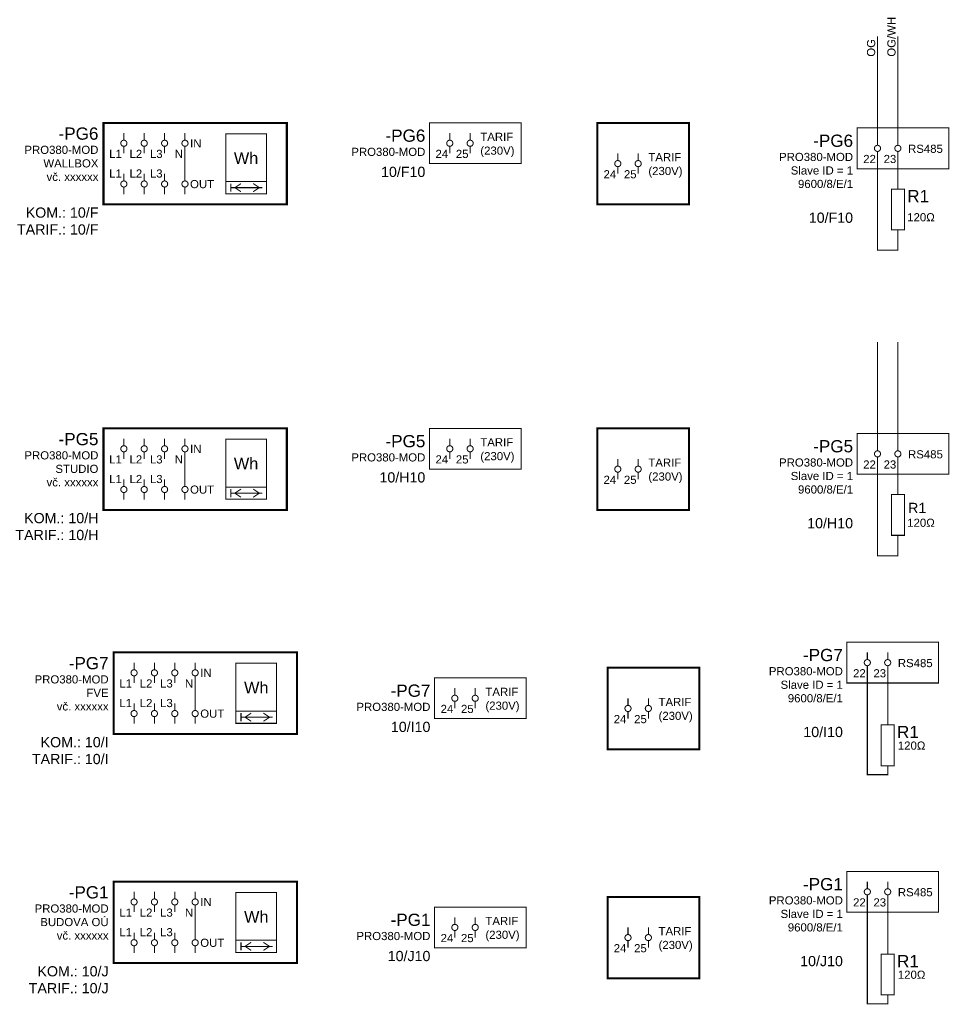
# Model space of a CAD drawing. Extents: x -12025 to 67388, y -49512 to 1533.
# Tile 3 of 4: x 44193 to 67012, y -49512 to -25342. Entities that reach past the tile are written whole.
import ezdxf
from ezdxf.enums import TextEntityAlignment as Align

# ---------------------------------------------------------------- set-up
doc = ezdxf.new("R2010")
doc.units = 0
doc.header["$MEASUREMENT"] = 0
doc.linetypes.add('vodič', pattern=[0])
doc.layers.add('Zakladni', color=7, linetype='Continuous')
doc.styles.add('Arial', font='txt')

# ---------------------------------------------------------------- blocks, each defined once
blk = doc.blocks.new('PRO380-MOD (4)')
at = {"color": 7, "linetype": 'vodič', "const_width": 50}
blk.add_lwpolyline([(0, -2000), (4500, -2000), (4500, 0), (0, 0)], close=True, dxfattribs=at)
at = {"color": 7, "linetype": 'Continuous', "const_width": 25}
for points in [[(500, -250), (500, -425)], [(1000, -250), (1000, -425)], [(1500, -250), (1500, -425)], [(2000, -250), (2000, -425)], [(500, -575), (500, -750)], [(1000, -575), (1000, -750)], [(1500, -575), (1500, -750)], [(2000, -575), (2000, -750)], [(2000, -1250), (2000, -750)], [(500, -1250), (500, -1425)], [(1000, -1250), (1000, -1425)], [(1500, -1250), (1500, -1425)], [(2000, -1250), (2000, -1425)], [(500, -1575), (500, -1750)], [(1000, -1575), (1000, -1750)], [(1500, -1575), (1500, -1750)], [(2000, -1575), (2000, -1750)], [(3125, -1690), (3125, -1490)], [(3125, -1590), (3900, -1590)], [(3225, -1590), (3375, -1490)], [(3375, -1690), (3225, -1590)], [(3825, -1590), (3675, -1490)], [(3675, -1690), (3825, -1590)]]:
    blk.add_lwpolyline(points, dxfattribs=at)
for points in [[(500, -425, 0.414214), (425, -500)], [(575, -500, 0.414214), (500, -425)], [(1000, -425, 0.414214), (925, -500)], [(1075, -500, 0.414214), (1000, -425)], [(1500, -425, 0.414214), (1425, -500)], [(1575, -500, 0.414214), (1500, -425)], [(2000, -425, 0.414214), (1925, -500)], [(2075, -500, 0.414214), (2000, -425)], [(425, -500, 0.414214), (500, -575)], [(500, -575, 0.414214), (575, -500)], [(925, -500, 0.414214), (1000, -575)], [(1000, -575, 0.414214), (1075, -500)], [(1425, -500, 0.414214), (1500, -575)], [(1500, -575, 0.414214), (1575, -500)], [(1925, -500, 0.414214), (2000, -575)], [(2000, -575, 0.414214), (2075, -500)], [(500, -1425, 0.414214), (425, -1500)], [(575, -1500, 0.414214), (500, -1425)], [(1000, -1425, 0.414214), (925, -1500)], [(1075, -1500, 0.414214), (1000, -1425)], [(1500, -1425, 0.414214), (1425, -1500)], [(1575, -1500, 0.414214), (1500, -1425)], [(2000, -1425, 0.414214), (1925, -1500)], [(2075, -1500, 0.414214), (2000, -1425)], [(425, -1500, 0.414214), (500, -1575)], [(500, -1575, 0.414214), (575, -1500)], [(925, -1500, 0.414214), (1000, -1575)], [(1000, -1575, 0.414214), (1075, -1500)], [(1425, -1500, 0.414214), (1500, -1575)], [(1500, -1575, 0.414214), (1575, -1500)], [(1925, -1500, 0.414214), (2000, -1575)], [(2000, -1575, 0.414214), (2075, -1500)]]:
    blk.add_lwpolyline(points, format="xyb", dxfattribs=at)
for points in [[(3000, -1440), (4000, -1440), (4000, -265), (3000, -265)], [(3000, -1740), (4000, -1740), (4000, -1440), (3000, -1440)]]:
    blk.add_lwpolyline(points, close=True, dxfattribs=at)
at = {"color": 7, "linetype": 'Continuous', "style": 'Arial'}
for s, height, p in [('-PG6', 300, (-125, -413)), ('PRO380-MOD', 200, (-125, -761)), ('L1', 200, (450, -861)), ('L2', 200, (950, -861)), ('L3', 200, (1450, -861)), ('N', 200, (1950, -861)), ('WALLBOX', 200, (-125, -1093)), ('vč. xxxxxx', 200, (-125, -1424)), ('L1', 200, (450, -1342)), ('L2', 200, (950, -1342)), ('L3', 200, (1450, -1342))]:
    blk.add_text(s, height=height, dxfattribs=at).set_placement(p, align=Align.RIGHT)
for s, height, p in [('IN', 200, (2125, -602)), ('Wh', 286.5, (3200, -1007)), ('OUT', 200, (2125, -1602))]:
    blk.add_text(s, height=height, dxfattribs=at).set_placement(p)
at = {"color": 1, "linetype": 'Continuous', "style": 'Arial'}
for s, p in [('KOM.: 10/F', (-125, -2327)), ('TARIF.: 10/F', (-125, -2741))]:
    blk.add_text(s, height=250, dxfattribs=at).set_placement(p, align=Align.RIGHT)
blk = doc.blocks.new('Komunikační svorky (8)')
at = {"color": 7, "linetype": 'vodič', "const_width": 25}
blk.add_lwpolyline([(-500, -1250), (1750, -1250), (1750, -250), (-500, -250)], close=True, dxfattribs=at)
at = {"color": 7, "linetype": 'Continuous', "const_width": 25}
for points in [[(0, -675, 0.414214), (-75, -750)], [(75, -750, 0.414214), (0, -675)], [(500, -675, 0.414214), (425, -750)], [(575, -750, 0.414214), (500, -675)], [(-75, -750, 0.414214), (0, -825)], [(0, -825, 0.414214), (75, -750)], [(425, -750, 0.414214), (500, -825)], [(500, -825, 0.414214), (575, -750)]]:
    blk.add_lwpolyline(points, format="xyb", dxfattribs=at)
for points in [[(0, -500), (0, -675)], [(500, -500), (500, -675)], [(0, -825), (0, -1000)], [(500, -825), (500, -1000)]]:
    blk.add_lwpolyline(points, dxfattribs=at)
at = {"color": 7, "linetype": 'Continuous', "style": 'Arial'}
for s, height, p in [('-PG6', 300, (-600, -713)), ('PRO380-MOD', 200, (-600, -1061)), ('Slave ID = 1', 200, (-600, -1393)), ('9600/8/E/1', 200, (-600, -1724))]:
    blk.add_text(s, height=height, dxfattribs=at).set_placement(p, align=Align.RIGHT)
for s, p in [('RS485', (750, -861)), ('22', (-350, -1111)), ('23', (150, -1111))]:
    blk.add_text(s, height=200, dxfattribs=at).set_placement(p)
at = {"color": 1, "linetype": 'Continuous', "style": 'Arial'}
blk.add_text('10/F10', height=250, dxfattribs=at).set_placement((-600, -2577), align=Align.RIGHT)
blk = doc.blocks.new('R1')
at = {"color": 7, "linetype": 'Continuous', "const_width": 25}
blk.add_lwpolyline([(160, 500), (-160, 500), (-160, -500), (160, -500)], close=True, dxfattribs=at)
for points in [[(0, 500), (0, 700)], [(0, -500), (0, -700)]]:
    blk.add_lwpolyline(points, dxfattribs=at)
at = {"color": 7, "linetype": 'Continuous', "style": 'Arial'}
for s, height, p in [('R1', 300, (230, 178)), ('120Ω', 200, (230, -291))]:
    blk.add_text(s, height=height, dxfattribs=at).set_placement(p)
blk = doc.blocks.new('Komunikační svorky (9)')
at = {"color": 7, "linetype": 'vodič', "const_width": 25}
blk.add_lwpolyline([(-500, -1250), (1750, -1250), (1750, -250), (-500, -250)], close=True, dxfattribs=at)
at = {"color": 7, "linetype": 'Continuous', "const_width": 25}
for points in [[(0, -675, 0.414214), (-75, -750)], [(75, -750, 0.414214), (0, -675)], [(500, -675, 0.414214), (425, -750)], [(575, -750, 0.414214), (500, -675)], [(-75, -750, 0.414214), (0, -825)], [(0, -825, 0.414214), (75, -750)], [(425, -750, 0.414214), (500, -825)], [(500, -825, 0.414214), (575, -750)]]:
    blk.add_lwpolyline(points, format="xyb", dxfattribs=at)
for points in [[(0, -500), (0, -675)], [(500, -500), (500, -675)], [(0, -825), (0, -1000)], [(500, -825), (500, -1000)]]:
    blk.add_lwpolyline(points, dxfattribs=at)
at = {"color": 7, "linetype": 'Continuous', "style": 'Arial'}
for s, height, p in [('-PG6', 300, (-600, -713)), ('PRO380-MOD', 200, (-600, -1061))]:
    blk.add_text(s, height=height, dxfattribs=at).set_placement(p, align=Align.RIGHT)
for s, p in [('TARIF', (750, -691)), ('24', (-350, -1111)), ('25', (150, -1111)), ('(230V)', (750, -1031))]:
    blk.add_text(s, height=200, dxfattribs=at).set_placement(p)
at = {"color": 1, "linetype": 'Continuous', "style": 'Arial'}
blk.add_text('10/F10', height=250, dxfattribs=at).set_placement((-600, -1577), align=Align.RIGHT)
blk = doc.blocks.new('(5)')
at = {"color": 7, "linetype": 'vodič', "const_width": 50}
blk.add_lwpolyline([(0, -2000), (2250, -2000), (2250, 0), (0, 0)], close=True, dxfattribs=at)
at = {"color": 7, "linetype": 'Continuous', "const_width": 25}
for points in [[(500, -925, 0.414214), (425, -1000)], [(575, -1000, 0.414214), (500, -925)], [(1000, -925, 0.414214), (925, -1000)], [(1075, -1000, 0.414214), (1000, -925)], [(425, -1000, 0.414214), (500, -1075)], [(500, -1075, 0.414214), (575, -1000)], [(925, -1000, 0.414214), (1000, -1075)], [(1000, -1075, 0.414214), (1075, -1000)]]:
    blk.add_lwpolyline(points, format="xyb", dxfattribs=at)
for points in [[(500, -750), (500, -925)], [(1000, -750), (1000, -925)], [(500, -1075), (500, -1250)], [(1000, -1075), (1000, -1250)]]:
    blk.add_lwpolyline(points, dxfattribs=at)
at = {"color": 7, "linetype": 'Continuous', "style": 'Arial'}
for s, p in [('TARIF', (1250, -941)), ('24', (150, -1361)), ('25', (650, -1361)), ('(230V)', (1250, -1281))]:
    blk.add_text(s, height=200, dxfattribs=at).set_placement(p)
blk = doc.blocks.new('PRO380-MOD (5)')
at = {"color": 7, "linetype": 'vodič', "const_width": 50}
blk.add_lwpolyline([(0, -2000), (4500, -2000), (4500, 0), (0, 0)], close=True, dxfattribs=at)
at = {"color": 7, "linetype": 'Continuous', "const_width": 25}
for points in [[(500, -250), (500, -425)], [(1000, -250), (1000, -425)], [(1500, -250), (1500, -425)], [(2000, -250), (2000, -425)], [(500, -575), (500, -750)], [(1000, -575), (1000, -750)], [(1500, -575), (1500, -750)], [(2000, -575), (2000, -750)], [(2000, -1250), (2000, -750)], [(500, -1250), (500, -1425)], [(1000, -1250), (1000, -1425)], [(1500, -1250), (1500, -1425)], [(2000, -1250), (2000, -1425)], [(500, -1575), (500, -1750)], [(1000, -1575), (1000, -1750)], [(1500, -1575), (1500, -1750)], [(2000, -1575), (2000, -1750)], [(3125, -1690), (3125, -1490)], [(3125, -1590), (3900, -1590)], [(3225, -1590), (3375, -1490)], [(3375, -1690), (3225, -1590)], [(3825, -1590), (3675, -1490)], [(3675, -1690), (3825, -1590)]]:
    blk.add_lwpolyline(points, dxfattribs=at)
for points in [[(500, -425, 0.414214), (425, -500)], [(575, -500, 0.414214), (500, -425)], [(1000, -425, 0.414214), (925, -500)], [(1075, -500, 0.414214), (1000, -425)], [(1500, -425, 0.414214), (1425, -500)], [(1575, -500, 0.414214), (1500, -425)], [(2000, -425, 0.414214), (1925, -500)], [(2075, -500, 0.414214), (2000, -425)], [(425, -500, 0.414214), (500, -575)], [(500, -575, 0.414214), (575, -500)], [(925, -500, 0.414214), (1000, -575)], [(1000, -575, 0.414214), (1075, -500)], [(1425, -500, 0.414214), (1500, -575)], [(1500, -575, 0.414214), (1575, -500)], [(1925, -500, 0.414214), (2000, -575)], [(2000, -575, 0.414214), (2075, -500)], [(500, -1425, 0.414214), (425, -1500)], [(575, -1500, 0.414214), (500, -1425)], [(1000, -1425, 0.414214), (925, -1500)], [(1075, -1500, 0.414214), (1000, -1425)], [(1500, -1425, 0.414214), (1425, -1500)], [(1575, -1500, 0.414214), (1500, -1425)], [(2000, -1425, 0.414214), (1925, -1500)], [(2075, -1500, 0.414214), (2000, -1425)], [(425, -1500, 0.414214), (500, -1575)], [(500, -1575, 0.414214), (575, -1500)], [(925, -1500, 0.414214), (1000, -1575)], [(1000, -1575, 0.414214), (1075, -1500)], [(1425, -1500, 0.414214), (1500, -1575)], [(1500, -1575, 0.414214), (1575, -1500)], [(1925, -1500, 0.414214), (2000, -1575)], [(2000, -1575, 0.414214), (2075, -1500)]]:
    blk.add_lwpolyline(points, format="xyb", dxfattribs=at)
for points in [[(3000, -1440), (4000, -1440), (4000, -265), (3000, -265)], [(3000, -1740), (4000, -1740), (4000, -1440), (3000, -1440)]]:
    blk.add_lwpolyline(points, close=True, dxfattribs=at)
at = {"color": 7, "linetype": 'Continuous', "style": 'Arial'}
for s, height, p in [('-PG5', 300, (-125, -413)), ('PRO380-MOD', 200, (-125, -761)), ('L1', 200, (450, -861)), ('L2', 200, (950, -861)), ('L3', 200, (1450, -861)), ('N', 200, (1950, -861)), ('STUDIO', 200, (-125, -1093)), ('vč. xxxxxx', 200, (-125, -1424)), ('L1', 200, (450, -1342)), ('L2', 200, (950, -1342)), ('L3', 200, (1450, -1342))]:
    blk.add_text(s, height=height, dxfattribs=at).set_placement(p, align=Align.RIGHT)
for s, height, p in [('IN', 200, (2125, -602)), ('Wh', 286.5, (3200, -1007)), ('OUT', 200, (2125, -1602))]:
    blk.add_text(s, height=height, dxfattribs=at).set_placement(p)
at = {"color": 1, "linetype": 'Continuous', "style": 'Arial'}
for s, p in [('KOM.: 10/H', (-125, -2327)), ('TARIF.: 10/H', (-125, -2741))]:
    blk.add_text(s, height=250, dxfattribs=at).set_placement(p, align=Align.RIGHT)
blk = doc.blocks.new('Komunikační svorky (10)')
at = {"color": 7, "linetype": 'vodič', "const_width": 25}
blk.add_lwpolyline([(-500, -1250), (1750, -1250), (1750, -250), (-500, -250)], close=True, dxfattribs=at)
at = {"color": 7, "linetype": 'Continuous', "const_width": 25}
for points in [[(0, -675, 0.414214), (-75, -750)], [(75, -750, 0.414214), (0, -675)], [(500, -675, 0.414214), (425, -750)], [(575, -750, 0.414214), (500, -675)], [(-75, -750, 0.414214), (0, -825)], [(0, -825, 0.414214), (75, -750)], [(425, -750, 0.414214), (500, -825)], [(500, -825, 0.414214), (575, -750)]]:
    blk.add_lwpolyline(points, format="xyb", dxfattribs=at)
for points in [[(0, -500), (0, -675)], [(500, -500), (500, -675)], [(0, -825), (0, -1000)], [(500, -825), (500, -1000)]]:
    blk.add_lwpolyline(points, dxfattribs=at)
at = {"color": 7, "linetype": 'Continuous', "style": 'Arial'}
for s, height, p in [('-PG5', 300, (-600, -713)), ('PRO380-MOD', 200, (-600, -1061)), ('Slave ID = 1', 200, (-600, -1393)), ('9600/8/E/1', 200, (-600, -1724))]:
    blk.add_text(s, height=height, dxfattribs=at).set_placement(p, align=Align.RIGHT)
for s, p in [('RS485', (750, -861)), ('22', (-350, -1111)), ('23', (150, -1111))]:
    blk.add_text(s, height=200, dxfattribs=at).set_placement(p)
at = {"color": 1, "linetype": 'Continuous', "style": 'Arial'}
blk.add_text('10/H10', height=250, dxfattribs=at).set_placement((-600, -2577), align=Align.RIGHT)
blk = doc.blocks.new('R1 (1)')
at = {"color": 7, "linetype": 'Continuous', "const_width": 25}
blk.add_lwpolyline([(160, 500), (-160, 500), (-160, -500), (160, -500)], close=True, dxfattribs=at)
for points in [[(0, 500), (0, 700)], [(0, -500), (0, -700)]]:
    blk.add_lwpolyline(points, dxfattribs=at)
at = {"color": 7, "linetype": 'Continuous', "style": 'Arial'}
for s, height, p in [('R1', 250, (250, 48)), ('120Ω', 200, (230, -291))]:
    blk.add_text(s, height=height, dxfattribs=at).set_placement(p)
blk = doc.blocks.new('Komunikační svorky (11)')
at = {"color": 7, "linetype": 'vodič', "const_width": 25}
blk.add_lwpolyline([(-500, -1250), (1750, -1250), (1750, -250), (-500, -250)], close=True, dxfattribs=at)
at = {"color": 7, "linetype": 'Continuous', "const_width": 25}
for points in [[(0, -675, 0.414214), (-75, -750)], [(75, -750, 0.414214), (0, -675)], [(500, -675, 0.414214), (425, -750)], [(575, -750, 0.414214), (500, -675)], [(-75, -750, 0.414214), (0, -825)], [(0, -825, 0.414214), (75, -750)], [(425, -750, 0.414214), (500, -825)], [(500, -825, 0.414214), (575, -750)]]:
    blk.add_lwpolyline(points, format="xyb", dxfattribs=at)
for points in [[(0, -500), (0, -675)], [(500, -500), (500, -675)], [(0, -825), (0, -1000)], [(500, -825), (500, -1000)]]:
    blk.add_lwpolyline(points, dxfattribs=at)
at = {"color": 7, "linetype": 'Continuous', "style": 'Arial'}
for s, height, p in [('-PG5', 300, (-600, -713)), ('PRO380-MOD', 200, (-600, -1061))]:
    blk.add_text(s, height=height, dxfattribs=at).set_placement(p, align=Align.RIGHT)
for s, p in [('TARIF', (750, -691)), ('24', (-350, -1111)), ('25', (150, -1111)), ('(230V)', (750, -1031))]:
    blk.add_text(s, height=200, dxfattribs=at).set_placement(p)
at = {"color": 1, "linetype": 'Continuous', "style": 'Arial'}
blk.add_text('10/H10', height=250, dxfattribs=at).set_placement((-600, -1577), align=Align.RIGHT)
blk = doc.blocks.new('(15)')
at = {"color": 7, "linetype": 'vodič', "const_width": 50}
blk.add_lwpolyline([(0, -2000), (2250, -2000), (2250, 0), (0, 0)], close=True, dxfattribs=at)
at = {"color": 7, "linetype": 'Continuous', "const_width": 25}
for points in [[(500, -925, 0.414214), (425, -1000)], [(575, -1000, 0.414214), (500, -925)], [(1000, -925, 0.414214), (925, -1000)], [(1075, -1000, 0.414214), (1000, -925)], [(425, -1000, 0.414214), (500, -1075)], [(500, -1075, 0.414214), (575, -1000)], [(925, -1000, 0.414214), (1000, -1075)], [(1000, -1075, 0.414214), (1075, -1000)]]:
    blk.add_lwpolyline(points, format="xyb", dxfattribs=at)
for points in [[(500, -750), (500, -925)], [(1000, -750), (1000, -925)], [(500, -1075), (500, -1250)], [(1000, -1075), (1000, -1250)]]:
    blk.add_lwpolyline(points, dxfattribs=at)
at = {"color": 7, "linetype": 'Continuous', "style": 'Arial'}
for s, p in [('TARIF', (1250, -941)), ('24', (150, -1361)), ('25', (650, -1361)), ('(230V)', (1250, -1281))]:
    blk.add_text(s, height=200, dxfattribs=at).set_placement(p)
blk = doc.blocks.new('PRO380-MOD (6)')
at = {"color": 7, "linetype": 'vodič', "const_width": 50}
blk.add_lwpolyline([(0, -2000), (4500, -2000), (4500, 0), (0, 0)], close=True, dxfattribs=at)
at = {"color": 7, "linetype": 'Continuous', "const_width": 25}
for points in [[(500, -250), (500, -425)], [(1000, -250), (1000, -425)], [(1500, -250), (1500, -425)], [(2000, -250), (2000, -425)], [(500, -575), (500, -750)], [(1000, -575), (1000, -750)], [(1500, -575), (1500, -750)], [(2000, -575), (2000, -750)], [(2000, -1250), (2000, -750)], [(500, -1250), (500, -1425)], [(1000, -1250), (1000, -1425)], [(1500, -1250), (1500, -1425)], [(2000, -1250), (2000, -1425)], [(500, -1575), (500, -1750)], [(1000, -1575), (1000, -1750)], [(1500, -1575), (1500, -1750)], [(2000, -1575), (2000, -1750)], [(3125, -1690), (3125, -1490)], [(3125, -1590), (3900, -1590)], [(3225, -1590), (3375, -1490)], [(3375, -1690), (3225, -1590)], [(3825, -1590), (3675, -1490)], [(3675, -1690), (3825, -1590)]]:
    blk.add_lwpolyline(points, dxfattribs=at)
for points in [[(500, -425, 0.414214), (425, -500)], [(575, -500, 0.414214), (500, -425)], [(1000, -425, 0.414214), (925, -500)], [(1075, -500, 0.414214), (1000, -425)], [(1500, -425, 0.414214), (1425, -500)], [(1575, -500, 0.414214), (1500, -425)], [(2000, -425, 0.414214), (1925, -500)], [(2075, -500, 0.414214), (2000, -425)], [(425, -500, 0.414214), (500, -575)], [(500, -575, 0.414214), (575, -500)], [(925, -500, 0.414214), (1000, -575)], [(1000, -575, 0.414214), (1075, -500)], [(1425, -500, 0.414214), (1500, -575)], [(1500, -575, 0.414214), (1575, -500)], [(1925, -500, 0.414214), (2000, -575)], [(2000, -575, 0.414214), (2075, -500)], [(500, -1425, 0.414214), (425, -1500)], [(575, -1500, 0.414214), (500, -1425)], [(1000, -1425, 0.414214), (925, -1500)], [(1075, -1500, 0.414214), (1000, -1425)], [(1500, -1425, 0.414214), (1425, -1500)], [(1575, -1500, 0.414214), (1500, -1425)], [(2000, -1425, 0.414214), (1925, -1500)], [(2075, -1500, 0.414214), (2000, -1425)], [(425, -1500, 0.414214), (500, -1575)], [(500, -1575, 0.414214), (575, -1500)], [(925, -1500, 0.414214), (1000, -1575)], [(1000, -1575, 0.414214), (1075, -1500)], [(1425, -1500, 0.414214), (1500, -1575)], [(1500, -1575, 0.414214), (1575, -1500)], [(1925, -1500, 0.414214), (2000, -1575)], [(2000, -1575, 0.414214), (2075, -1500)]]:
    blk.add_lwpolyline(points, format="xyb", dxfattribs=at)
for points in [[(3000, -1440), (4000, -1440), (4000, -265), (3000, -265)], [(3000, -1740), (4000, -1740), (4000, -1440), (3000, -1440)]]:
    blk.add_lwpolyline(points, close=True, dxfattribs=at)
at = {"color": 7, "linetype": 'Continuous', "style": 'Arial'}
for s, height, p in [('-PG7', 300, (-125, -413)), ('PRO380-MOD', 200, (-125, -761)), ('L1', 200, (450, -861)), ('L2', 200, (950, -861)), ('L3', 200, (1450, -861)), ('N', 200, (1950, -861)), ('FVE', 200, (-125, -1093)), ('vč. xxxxxx', 200, (-125, -1424)), ('L1', 200, (450, -1342)), ('L2', 200, (950, -1342)), ('L3', 200, (1450, -1342))]:
    blk.add_text(s, height=height, dxfattribs=at).set_placement(p, align=Align.RIGHT)
for s, height, p in [('IN', 200, (2125, -602)), ('Wh', 286.5, (3200, -1007)), ('OUT', 200, (2125, -1602))]:
    blk.add_text(s, height=height, dxfattribs=at).set_placement(p)
at = {"color": 1, "linetype": 'Continuous', "style": 'Arial'}
for s, p in [('KOM.: 10/I', (-125, -2327)), ('TARIF.: 10/I', (-125, -2741))]:
    blk.add_text(s, height=250, dxfattribs=at).set_placement(p, align=Align.RIGHT)
blk = doc.blocks.new('Komunikační svorky (12)')
at = {"color": 7, "linetype": 'vodič', "const_width": 25}
blk.add_lwpolyline([(-500, -1250), (1750, -1250), (1750, -250), (-500, -250)], close=True, dxfattribs=at)
at = {"color": 7, "linetype": 'Continuous', "const_width": 25}
for points in [[(0, -675, 0.414214), (-75, -750)], [(75, -750, 0.414214), (0, -675)], [(500, -675, 0.414214), (425, -750)], [(575, -750, 0.414214), (500, -675)], [(-75, -750, 0.414214), (0, -825)], [(0, -825, 0.414214), (75, -750)], [(425, -750, 0.414214), (500, -825)], [(500, -825, 0.414214), (575, -750)]]:
    blk.add_lwpolyline(points, format="xyb", dxfattribs=at)
for points in [[(0, -500), (0, -675)], [(500, -500), (500, -675)], [(0, -825), (0, -1000)], [(500, -825), (500, -1000)]]:
    blk.add_lwpolyline(points, dxfattribs=at)
at = {"color": 7, "linetype": 'Continuous', "style": 'Arial'}
for s, height, p in [('-PG7', 300, (-600, -713)), ('PRO380-MOD', 200, (-600, -1061)), ('Slave ID = 1', 200, (-600, -1393)), ('9600/8/E/1', 200, (-600, -1724))]:
    blk.add_text(s, height=height, dxfattribs=at).set_placement(p, align=Align.RIGHT)
for s, p in [('RS485', (750, -861)), ('22', (-350, -1111)), ('23', (150, -1111))]:
    blk.add_text(s, height=200, dxfattribs=at).set_placement(p)
at = {"color": 1, "linetype": 'Continuous', "style": 'Arial'}
blk.add_text('10/I10', height=250, dxfattribs=at).set_placement((-600, -2577), align=Align.RIGHT)
blk = doc.blocks.new('R1 (2)')
at = {"color": 7, "linetype": 'Continuous', "const_width": 25}
blk.add_lwpolyline([(160, 500), (-160, 500), (-160, -500), (160, -500)], close=True, dxfattribs=at)
for points in [[(0, 500), (0, 700)], [(0, -500), (0, -700)]]:
    blk.add_lwpolyline(points, dxfattribs=at)
at = {"color": 7, "linetype": 'Continuous', "style": 'Arial'}
for s, height, p in [('R1', 300, (230, 178)), ('120Ω', 200, (250, -106))]:
    blk.add_text(s, height=height, dxfattribs=at).set_placement(p)
blk = doc.blocks.new('Komunikační svorky (13)')
at = {"color": 7, "linetype": 'vodič', "const_width": 25}
blk.add_lwpolyline([(-500, -1250), (1750, -1250), (1750, -250), (-500, -250)], close=True, dxfattribs=at)
at = {"color": 7, "linetype": 'Continuous', "const_width": 25}
for points in [[(0, -675, 0.414214), (-75, -750)], [(75, -750, 0.414214), (0, -675)], [(500, -675, 0.414214), (425, -750)], [(575, -750, 0.414214), (500, -675)], [(-75, -750, 0.414214), (0, -825)], [(0, -825, 0.414214), (75, -750)], [(425, -750, 0.414214), (500, -825)], [(500, -825, 0.414214), (575, -750)]]:
    blk.add_lwpolyline(points, format="xyb", dxfattribs=at)
for points in [[(0, -500), (0, -675)], [(500, -500), (500, -675)], [(0, -825), (0, -1000)], [(500, -825), (500, -1000)]]:
    blk.add_lwpolyline(points, dxfattribs=at)
at = {"color": 7, "linetype": 'Continuous', "style": 'Arial'}
for s, height, p in [('-PG7', 300, (-600, -713)), ('PRO380-MOD', 200, (-600, -1061))]:
    blk.add_text(s, height=height, dxfattribs=at).set_placement(p, align=Align.RIGHT)
for s, p in [('TARIF', (750, -691)), ('24', (-350, -1111)), ('25', (150, -1111)), ('(230V)', (750, -1031))]:
    blk.add_text(s, height=200, dxfattribs=at).set_placement(p)
at = {"color": 1, "linetype": 'Continuous', "style": 'Arial'}
blk.add_text('10/I10', height=250, dxfattribs=at).set_placement((-600, -1577), align=Align.RIGHT)
blk = doc.blocks.new('PRO380-MOD (7)')
at = {"color": 7, "linetype": 'vodič', "const_width": 50}
blk.add_lwpolyline([(0, -2000), (4500, -2000), (4500, 0), (0, 0)], close=True, dxfattribs=at)
at = {"color": 7, "linetype": 'Continuous', "const_width": 25}
for points in [[(500, -250), (500, -425)], [(1000, -250), (1000, -425)], [(1500, -250), (1500, -425)], [(2000, -250), (2000, -425)], [(500, -575), (500, -750)], [(1000, -575), (1000, -750)], [(1500, -575), (1500, -750)], [(2000, -575), (2000, -750)], [(2000, -1250), (2000, -750)], [(500, -1250), (500, -1425)], [(1000, -1250), (1000, -1425)], [(1500, -1250), (1500, -1425)], [(2000, -1250), (2000, -1425)], [(500, -1575), (500, -1750)], [(1000, -1575), (1000, -1750)], [(1500, -1575), (1500, -1750)], [(2000, -1575), (2000, -1750)], [(3125, -1690), (3125, -1490)], [(3125, -1590), (3900, -1590)], [(3225, -1590), (3375, -1490)], [(3375, -1690), (3225, -1590)], [(3825, -1590), (3675, -1490)], [(3675, -1690), (3825, -1590)]]:
    blk.add_lwpolyline(points, dxfattribs=at)
for points in [[(500, -425, 0.414214), (425, -500)], [(575, -500, 0.414214), (500, -425)], [(1000, -425, 0.414214), (925, -500)], [(1075, -500, 0.414214), (1000, -425)], [(1500, -425, 0.414214), (1425, -500)], [(1575, -500, 0.414214), (1500, -425)], [(2000, -425, 0.414214), (1925, -500)], [(2075, -500, 0.414214), (2000, -425)], [(425, -500, 0.414214), (500, -575)], [(500, -575, 0.414214), (575, -500)], [(925, -500, 0.414214), (1000, -575)], [(1000, -575, 0.414214), (1075, -500)], [(1425, -500, 0.414214), (1500, -575)], [(1500, -575, 0.414214), (1575, -500)], [(1925, -500, 0.414214), (2000, -575)], [(2000, -575, 0.414214), (2075, -500)], [(500, -1425, 0.414214), (425, -1500)], [(575, -1500, 0.414214), (500, -1425)], [(1000, -1425, 0.414214), (925, -1500)], [(1075, -1500, 0.414214), (1000, -1425)], [(1500, -1425, 0.414214), (1425, -1500)], [(1575, -1500, 0.414214), (1500, -1425)], [(2000, -1425, 0.414214), (1925, -1500)], [(2075, -1500, 0.414214), (2000, -1425)], [(425, -1500, 0.414214), (500, -1575)], [(500, -1575, 0.414214), (575, -1500)], [(925, -1500, 0.414214), (1000, -1575)], [(1000, -1575, 0.414214), (1075, -1500)], [(1425, -1500, 0.414214), (1500, -1575)], [(1500, -1575, 0.414214), (1575, -1500)], [(1925, -1500, 0.414214), (2000, -1575)], [(2000, -1575, 0.414214), (2075, -1500)]]:
    blk.add_lwpolyline(points, format="xyb", dxfattribs=at)
for points in [[(3000, -1440), (4000, -1440), (4000, -265), (3000, -265)], [(3000, -1740), (4000, -1740), (4000, -1440), (3000, -1440)]]:
    blk.add_lwpolyline(points, close=True, dxfattribs=at)
at = {"color": 7, "linetype": 'Continuous', "style": 'Arial'}
for s, height, p in [('-PG1', 300, (-125, -413)), ('PRO380-MOD', 200, (-125, -761)), ('L1', 200, (450, -861)), ('L2', 200, (950, -861)), ('L3', 200, (1450, -861)), ('N', 200, (1950, -861)), ('BUDOVA OÚ', 200, (-125, -1093)), ('vč. xxxxxx', 200, (-125, -1424)), ('L1', 200, (450, -1342)), ('L2', 200, (950, -1342)), ('L3', 200, (1450, -1342))]:
    blk.add_text(s, height=height, dxfattribs=at).set_placement(p, align=Align.RIGHT)
for s, height, p in [('IN', 200, (2125, -602)), ('Wh', 286.5, (3200, -1007)), ('OUT', 200, (2125, -1602))]:
    blk.add_text(s, height=height, dxfattribs=at).set_placement(p)
at = {"color": 1, "linetype": 'Continuous', "style": 'Arial'}
for s, p in [('KOM.: 10/J', (-125, -2327)), ('TARIF.: 10/J', (-125, -2741))]:
    blk.add_text(s, height=250, dxfattribs=at).set_placement(p, align=Align.RIGHT)
blk = doc.blocks.new('Komunikační svorky (14)')
at = {"color": 7, "linetype": 'vodič', "const_width": 25}
blk.add_lwpolyline([(-500, -1250), (1750, -1250), (1750, -250), (-500, -250)], close=True, dxfattribs=at)
at = {"color": 7, "linetype": 'Continuous', "const_width": 25}
for points in [[(0, -675, 0.414214), (-75, -750)], [(75, -750, 0.414214), (0, -675)], [(500, -675, 0.414214), (425, -750)], [(575, -750, 0.414214), (500, -675)], [(-75, -750, 0.414214), (0, -825)], [(0, -825, 0.414214), (75, -750)], [(425, -750, 0.414214), (500, -825)], [(500, -825, 0.414214), (575, -750)]]:
    blk.add_lwpolyline(points, format="xyb", dxfattribs=at)
for points in [[(0, -500), (0, -675)], [(500, -500), (500, -675)], [(0, -825), (0, -1000)], [(500, -825), (500, -1000)]]:
    blk.add_lwpolyline(points, dxfattribs=at)
at = {"color": 7, "linetype": 'Continuous', "style": 'Arial'}
for s, height, p in [('-PG1', 300, (-600, -713)), ('PRO380-MOD', 200, (-600, -1061)), ('Slave ID = 1', 200, (-600, -1393)), ('9600/8/E/1', 200, (-600, -1724))]:
    blk.add_text(s, height=height, dxfattribs=at).set_placement(p, align=Align.RIGHT)
for s, p in [('RS485', (750, -861)), ('22', (-350, -1111)), ('23', (150, -1111))]:
    blk.add_text(s, height=200, dxfattribs=at).set_placement(p)
at = {"color": 1, "linetype": 'Continuous', "style": 'Arial'}
blk.add_text('10/J10', height=250, dxfattribs=at).set_placement((-600, -2577), align=Align.RIGHT)
blk = doc.blocks.new('Komunikační svorky (15)')
at = {"color": 7, "linetype": 'vodič', "const_width": 25}
blk.add_lwpolyline([(-500, -1250), (1750, -1250), (1750, -250), (-500, -250)], close=True, dxfattribs=at)
at = {"color": 7, "linetype": 'Continuous', "const_width": 25}
for points in [[(0, -675, 0.414214), (-75, -750)], [(75, -750, 0.414214), (0, -675)], [(500, -675, 0.414214), (425, -750)], [(575, -750, 0.414214), (500, -675)], [(-75, -750, 0.414214), (0, -825)], [(0, -825, 0.414214), (75, -750)], [(425, -750, 0.414214), (500, -825)], [(500, -825, 0.414214), (575, -750)]]:
    blk.add_lwpolyline(points, format="xyb", dxfattribs=at)
for points in [[(0, -500), (0, -675)], [(500, -500), (500, -675)], [(0, -825), (0, -1000)], [(500, -825), (500, -1000)]]:
    blk.add_lwpolyline(points, dxfattribs=at)
at = {"color": 7, "linetype": 'Continuous', "style": 'Arial'}
for s, height, p in [('-PG1', 300, (-600, -713)), ('PRO380-MOD', 200, (-600, -1061))]:
    blk.add_text(s, height=height, dxfattribs=at).set_placement(p, align=Align.RIGHT)
for s, p in [('TARIF', (750, -691)), ('24', (-350, -1111)), ('25', (150, -1111)), ('(230V)', (750, -1031))]:
    blk.add_text(s, height=200, dxfattribs=at).set_placement(p)
at = {"color": 1, "linetype": 'Continuous', "style": 'Arial'}
blk.add_text('10/J10', height=250, dxfattribs=at).set_placement((-600, -1577), align=Align.RIGHT)

msp = doc.modelspace()

# ---------------------------------------------------------------- linework, layer by layer
at = {"layer": 'Zakladni', "color": 7, "linetype": 'Continuous', "const_width": 25}
for points in [[(65250, -25750), (65250, -28250)], [(65750, -28250), (65750, -25750)], [(65750, -30700), (65750, -31000), (65250, -31000), (65250, -28750)], [(65750, -29300), (65750, -28750)], [(65250, -33250), (65250, -35750)], [(65750, -35750), (65750, -33250)], [(65750, -38200), (65750, -38500), (65250, -38500), (65250, -36250)], [(65750, -36800), (65750, -36250)], [(65500, -43855), (65500, -43875), (65125, -43875), (65000, -43875), (65000, -41375)], [(65500, -42455), (65500, -41375)], [(65500, -49480), (65500, -49500), (65125, -49500), (65000, -49500), (65000, -47000)], [(65500, -48080), (65500, -47000)]]:
    msp.add_lwpolyline(points, dxfattribs=at)

# ---------------------------------------------------------------- block references
at = {"layer": 'Zakladni', "color": 7, "linetype": 'Continuous'}
for name, p in [('PRO380-MOD (4)', (46250, -27875)), ('Komunikační svorky (9)', (54750, -27625)), ('(5)', (58375, -27875)), ('Komunikační svorky (8)', (65250, -27750)), ('R1', (65750, -30000)), ('PRO380-MOD (5)', (46250, -35375)), ('Komunikační svorky (11)', (54750, -35125)), ('(15)', (58375, -35375)), ('Komunikační svorky (10)', (65250, -35250)), ('R1 (1)', (65750, -37500)), ('Komunikační svorky (12)', (65000, -40375)), ('PRO380-MOD (6)', (46500, -40875)), ('(15)', (58625, -41250)), ('Komunikační svorky (13)', (54875, -41250)), ('R1 (2)', (65500, -43155)), ('Komunikační svorky (14)', (65000, -46000)), ('PRO380-MOD (7)', (46500, -46500)), ('(15)', (58625, -46875)), ('Komunikační svorky (15)', (54875, -46875)), ('R1 (2)', (65500, -48780))]:
    msp.add_blockref(name, p, dxfattribs=at)

# ---------------------------------------------------------------- texts
at = {"layer": 'Zakladni', "color": 7, "linetype": 'Continuous', "style": 'Arial'}
for s, p in [('OG/WH', (65692, -26250)), ('OG', (65192, -26250))]:
    msp.add_text(s, height=200, rotation=90, dxfattribs=at).set_placement(p)

doc.saveas('drawing.dxf')
